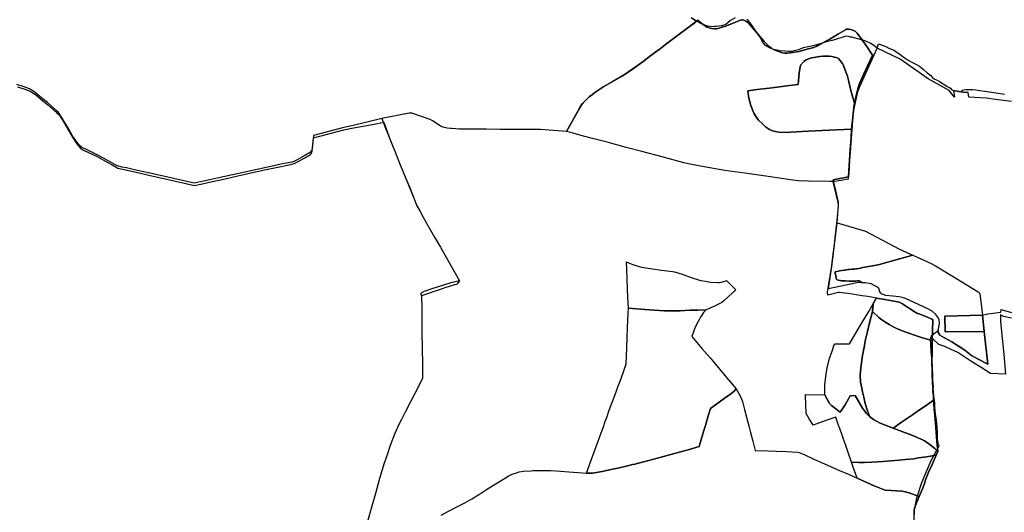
# Model space of a CAD drawing. Header units: metres. Extents: x 578835 to 593571, y 248557 to 255108.
# Tile 8 of 251: x 579613 to 579676, y 249183 to 249214. Entities that reach past the tile are written whole.
import ezdxf

# ---------------------------------------------------------------- set-up
doc = ezdxf.new("R2010")
doc.units = ezdxf.units.M
doc.layers.add('présentation - une seule planche', color=7, linetype='Continuous')

msp = doc.modelspace()

# ---------------------------------------------------------------- linework, layer by layer
at = {"layer": 'présentation - une seule planche'}
for points in [[(579656.152, 249214.416), (579656.502, 249214.191), (579655.951, 249213.77), (579655.384, 249213.344), (579655.045, 249213.091), (579654.703, 249212.83), (579654.178, 249212.434), (579653.604, 249211.995), (579653.111, 249211.626), (579652.73, 249211.342), (579651.897, 249210.773), (579651.125, 249210.322), (579650.604, 249210.022), (579650.038, 249209.652), (579649.872, 249209.531), (579649.68, 249209.377), (579649.432, 249209.148), (579649.175, 249208.863), (579648.223, 249207.17), (579646.571, 249207.299), (579645.107, 249207.301), (579644.029, 249207.308), (579642.428, 249207.316), (579641.674, 249207.319), (579641.184, 249207.332), (579640.627, 249207.391), (579640.389, 249207.446), (579640.206, 249207.512), (579639.695, 249207.853), (579639.549, 249207.928), (579638.377, 249208.331), (579638.218, 249208.341), (579636.472, 249207.993), (579634.579, 249207.521), (579634.067, 249207.421), (579632.124, 249206.912), (579632.04, 249206.061), (579632.002, 249205.944), (579631.939, 249205.848), (579631.578, 249205.648), (579631.059, 249205.356), (579630.885, 249205.269), (579630.747, 249205.231), (579630.062, 249205.093), (579629.795, 249205.036), (579629.117, 249204.89), (579628.248, 249204.696), (579626.494, 249204.311), (579624.946, 249203.967), (579624.544, 249203.885), (579622.87, 249204.268), (579621.633, 249204.545), (579620.823, 249204.724), (579620.223, 249204.854), (579619.96, 249204.912), (579619.643, 249204.98), (579619.291, 249205.189), (579618.779, 249205.475), (579618.326, 249205.717), (579617.865, 249205.944), (579617.372, 249206.17), (579617.248, 249206.285), (579617.13, 249206.426), (579616.977, 249206.626), (579616.822, 249206.854), (579616.555, 249207.324), (579616.141, 249208.018), (579615.907, 249208.373), (579615.741, 249208.537), (579615.199, 249209.005), (579614.873, 249209.276), (579614.398, 249209.664), (579614.196, 249209.808), (579614.068, 249209.882), (579613.725, 249210.009), (579613.255, 249210.16)], [(579667.695, 249212.03), (579667.342, 249212.565), (579667.026, 249213.017), (579666.713, 249213.431), (579666.618, 249213.517), (579666.454, 249213.602), (579666.304, 249213.653), (579666.195, 249213.674), (579666.109, 249213.676), (579666.041, 249213.665), (579665.973, 249213.638), (579665.542, 249213.38), (579664.973, 249213.036), (579664.417, 249212.737), (579664.149, 249212.59), (579663.966, 249212.516), (579663.544, 249212.394), (579663.24, 249212.31), (579663.028, 249212.262), (579662.456, 249212.172), (579662.243, 249212.154), (579662.099, 249212.154), (579661.978, 249212.17), (579661.839, 249212.206), (579661.663, 249212.275), (579661.44, 249212.365), (579661.287, 249212.453), (579661.119, 249212.582), (579660.812, 249212.884), (579660.569, 249213.172), (579660.124, 249213.703), (579659.855, 249214.025), (579659.772, 249214.107), (579659.686, 249214.17), (579659.564, 249214.227), (579659.451, 249214.261), (579659.377, 249214.268), (579659.3, 249214.255), (579658.972, 249214.124), (579658.401, 249213.883), (579658.14, 249213.801), (579657.85, 249213.712), (579657.752, 249213.691), (579657.661, 249213.691), (579657.453, 249213.716), (579657.309, 249213.752), (579657.18, 249213.801), (579657.019, 249213.905), (579656.565, 249214.238), (579656.43, 249214.129), (579655.951, 249213.77), (579655.384, 249213.344), (579655.045, 249213.091), (579654.703, 249212.83), (579654.536, 249212.699), (579654.178, 249212.434), (579653.969, 249212.273), (579653.604, 249211.995), (579653.111, 249211.626), (579652.73, 249211.342), (579652.408, 249211.11), (579651.897, 249210.773), (579651.721, 249210.67), (579651.125, 249210.322), (579650.604, 249210.022), (579650.28, 249209.814), (579650.038, 249209.652), (579649.872, 249209.531), (579649.68, 249209.377), (579649.432, 249209.148), (579649.254, 249208.96), (579649.175, 249208.863), (579649.047, 249208.645), (579648.73, 249208.077), (579648.223, 249207.17), (579646.571, 249207.299), (579645.107, 249207.301), (579644.029, 249207.308), (579643.141, 249207.312), (579642.428, 249207.316), (579641.674, 249207.319), (579641.398, 249207.323), (579641.184, 249207.332), (579640.85, 249207.363), (579640.627, 249207.391), (579640.389, 249207.446), (579640.267, 249207.486), (579640.206, 249207.512), (579639.932, 249207.694), (579639.695, 249207.853), (579639.549, 249207.928), (579638.996, 249208.124), (579638.377, 249208.331), (579638.218, 249208.341), (579637.676, 249208.238), (579636.472, 249207.993), (579636.716, 249207.374), (579636.943, 249206.819), (579637.12, 249206.382), (579637.346, 249205.822), (579637.613, 249205.167), (579637.865, 249204.55), (579638.014, 249204.175), (579638.274, 249203.538), (579638.526, 249202.896), (579638.689, 249202.493), (579638.917, 249202.083), (579639.14, 249201.685), (579639.328, 249201.345), (579639.58, 249200.902), (579639.834, 249200.465), (579640.202, 249199.821), (579640.508, 249199.293), (579641.42, 249197.686), (579641.243, 249197.47), (579640.552, 249197.252), (579640.181, 249197.129), (579639.002, 249196.724), (579639.013, 249195.891), (579639.023, 249195.187), (579639.029, 249194.323), (579639.046, 249193.425), (579639.064, 249192.371), (579639.076, 249191.486), (579638.851, 249191.05), (579638.305, 249189.993), (579637.961, 249189.339), (579637.72, 249188.872), (579637.492, 249188.422), (579637.382, 249188.161), (579637.284, 249187.939), (579637.019, 249187.218), (579636.809, 249186.618), (579636.626, 249186.082), (579636.339, 249185.112), (579636.074, 249184.171), (579635.834, 249183.348), (579635.571, 249182.383)], [(579658.968, 249214.401), (579658.667, 249214.231), (579658.361, 249213.979), (579658.1, 249213.896), (579657.775, 249213.841), (579657.673, 249213.837), (579657.557, 249213.827), (579657.398, 249213.846), (579657.228, 249213.861), (579656.866, 249213.992), (579656.502, 249214.191), (579656.248, 249214.354)], [(579676.535, 249209.073), (579675.528, 249209.215), (579674.959, 249209.293), (579673.828, 249209.357), (579673.784, 249209.643), (579673.515, 249209.653), (579673.416, 249209.666), (579672.857, 249209.779), (579672.91, 249209.356), (579672.57, 249209.776), (579671.231, 249210.513), (579669.45, 249211.775), (579667.987, 249212.473), (579667.987, 249212.473), (579667.987, 249212.473), (579667.987, 249212.473), (579667.871, 249212.582), (579667.583, 249212.768), (579667.171, 249212.949), (579666.586, 249213.112), (579666.469, 249213.143), (579666.401, 249213.157), (579666.306, 249213.176), (579666.166, 249213.199), (579666.009, 249213.228), (579665.217, 249212.978), (579664.762, 249212.868), (579664.28, 249212.726), (579663.933, 249212.62), (579663.297, 249212.489), (579662.994, 249212.364), (579662.994, 249212.364), (579662.55, 249212.266), (579662.354, 249212.261), (579662.137, 249212.274), (579661.804, 249212.306), (579661.631, 249212.347), (579661.406, 249212.391), (579661.153, 249212.484), (579660.886, 249212.638), (579660.886, 249212.638), (579660.886, 249212.638), (579660.886, 249212.638), (579660.886, 249212.638), (579660.886, 249212.638), (579660.886, 249212.638), (579660.886, 249212.638), (579660.886, 249212.638), (579660.733, 249212.814), (579660.541, 249213.172), (579660.316, 249213.494), (579659.973, 249213.998), (579659.8, 249214.211), (579659.698, 249214.283)], [(579676.548, 249195.312), (579676.037, 249195.417), (579675.837, 249195.52), (579675.838, 249195.066), (579676.053, 249192.987), (579676.166, 249191.755), (579675.208, 249191.797), (579674.621, 249192.178), (579673.945, 249192.582), (579673.131, 249193.133), (579672.702, 249193.323), (579672.295, 249193.496), (579671.916, 249193.626), (579671.535, 249193.993), (579671.478, 249194.218), (579671.885, 249194.53), (579671.955, 249194.968), (579671.935, 249195.226), (579671.862, 249195.368), (579671.727, 249195.53), (579671.49, 249195.742), (579671.228, 249195.909), (579669.792, 249196.559), (579669.583, 249196.618), (579669.387, 249196.664), (579668.982, 249196.706), (579668.552, 249196.75), (579668.369, 249196.804), (579668.298, 249196.838), (579668.232, 249196.893), (579668.151, 249197.03), (579668.135, 249197.088), (579668.095, 249197.202), (579668.061, 249197.253), (579667.804, 249197.383), (579667.605, 249197.483), (579667.383, 249197.537), (579667.24, 249197.548), (579667.013, 249197.561), (579666.797, 249197.57), (579664.892, 249197.163), (579665.131, 249198.737), (579665.44, 249201.356), (579665.528, 249202.498), (579665.513, 249202.665), (579665.205, 249203.991), (579666.174, 249204.172), (579666.486, 249208.443), (579666.766, 249209.701), (579666.893, 249210.034), (579667.987, 249212.473), (579668.083, 249212.735), (579668.378, 249212.632), (579668.422, 249212.622), (579668.547, 249212.578), (579668.745, 249212.472), (579669.078, 249212.331), (579669.214, 249212.237), (579669.431, 249212.079), (579669.62, 249211.939), (579669.771, 249211.832), (579669.957, 249211.709), (579670.158, 249211.603), (579670.422, 249211.474), (579670.54, 249211.405), (579670.689, 249211.32), (579670.817, 249211.22), (579670.943, 249211.105), (579671.179, 249210.894), (579671.256, 249210.841), (579671.321, 249210.796), (579671.417, 249210.721), (579671.477, 249210.651), (579671.519, 249210.599), (579671.617, 249210.529), (579671.802, 249210.443), (579671.967, 249210.341), (579672.135, 249210.246), (579672.202, 249210.197), (579672.361, 249210.085), (579672.452, 249210.037), (579672.548, 249209.992), (579672.66, 249209.932), (579672.752, 249209.828), (579672.857, 249209.779), (579673.416, 249209.666), (579673.402, 249209.793), (579673.515, 249209.818), (579673.667, 249209.841), (579673.772, 249209.844), (579673.876, 249209.842), (579673.929, 249209.841), (579674.066, 249209.831), (579674.271, 249209.809), (579674.53, 249209.773), (579674.852, 249209.725), (579675.431, 249209.652), (579676.097, 249209.543)], [(579670.347, 249182.81), (579670.352, 249183.112), (579670.361, 249183.219), (579670.403, 249183.34), (579670.492, 249183.578), (579670.659, 249183.978), (579670.883, 249184.463), (579670.977, 249184.741), (579671.077, 249185.021), (579671.199, 249185.348), (579671.291, 249185.56), (579671.487, 249185.999), (579671.745, 249186.595), (579671.851, 249186.839), (579671.798, 249187.473), (579671.75, 249188.08), (579671.681, 249188.883), (579671.628, 249189.57), (579671.583, 249190.093), (579671.575, 249190.351), (579671.545, 249190.88), (579671.521, 249191.253), (579671.497, 249191.702), (579671.484, 249192.265), (579671.47, 249192.518), (579671.487, 249193.161), (579671.494, 249193.878), (579671.508, 249194.483), (579671.531, 249195.206), (579671.481, 249195.24), (579671.192, 249195.37), (579670.92, 249195.476), (579670.658, 249195.573), (579670.568, 249195.609), (579670.461, 249195.666), (579670.376, 249195.719), (579670.149, 249195.863), (579669.763, 249196.121), (579669.61, 249196.22), (579669.528, 249196.263), (579669.387, 249196.326), (579669.293, 249196.355), (579669.184, 249196.374), (579668.83, 249196.44), (579668.488, 249196.5), (579667.954, 249196.585), (579667.739, 249196.62), (579667.403, 249196.677), (579667.051, 249196.734), (579666.666, 249196.797), (579666.42, 249196.838), (579666.16, 249196.882), (579665.922, 249196.903), (579665.772, 249196.921), (579665.588, 249196.937), (579665.531, 249196.941), (579665.443, 249196.926), (579665.271, 249196.884), (579664.938, 249196.781), (579664.856, 249196.769), (579664.842, 249196.961), (579664.99, 249197.864), (579665.086, 249198.479), (579665.182, 249199.2), (579665.277, 249199.981), (579665.351, 249200.593), (579665.438, 249201.316), (579665.514, 249202.169), (579665.54, 249202.544), (579665.537, 249202.677), (579665.368, 249203.414), (579665.226, 249203.997), (579665.204, 249204.107), (579666.163, 249204.297), (579666.242, 249205.376), (579666.284, 249205.996), (579666.336, 249206.777), (579666.372, 249207.328), (579666.442, 249208.064), (579666.503, 249208.718), (579666.547, 249208.964), (579666.722, 249209.709), (579666.796, 249209.969), (579666.881, 249210.222), (579667.157, 249210.827), (579667.386, 249211.34), (579667.695, 249212.03)], [(579613.295, 249210.008), (579613.764, 249209.857), (579614.106, 249209.731), (579614.233, 249209.657), (579614.436, 249209.513), (579614.91, 249209.126), (579615.235, 249208.856), (579615.776, 249208.388), (579615.942, 249208.225), (579616.175, 249207.871), (579616.588, 249207.178), (579616.855, 249206.709), (579617.01, 249206.482), (579617.163, 249206.282), (579617.281, 249206.142), (579617.404, 249206.027), (579617.896, 249205.801), (579618.357, 249205.574), (579618.809, 249205.333), (579619.32, 249205.047), (579619.672, 249204.84), (579619.988, 249204.772), (579620.849, 249204.584), (579621.658, 249204.405), (579622.893, 249204.129), (579624.563, 249203.748), (579624.965, 249203.829), (579625.6, 249203.97), (579626.509, 249204.173), (579627.313, 249204.352), (579628.26, 249204.557), (579629.128, 249204.752), (579630.07, 249204.955), (579630.754, 249205.092), (579630.891, 249205.13), (579630.989, 249205.173), (579631.065, 249205.217), (579631.583, 249205.508), (579631.944, 249205.709), (579632.007, 249205.804), (579632.044, 249205.921), (579632.128, 249206.77), (579634.067, 249207.279), (579634.578, 249207.378), (579636.22, 249207.689), (579636.597, 249207.754), (579636.943, 249206.819), (579637.12, 249206.382), (579637.346, 249205.822), (579637.613, 249205.167), (579637.865, 249204.55), (579638.014, 249204.175), (579638.526, 249202.896), (579638.689, 249202.493), (579638.917, 249202.083), (579639.14, 249201.685), (579639.328, 249201.345), (579639.58, 249200.902), (579639.834, 249200.465), (579640.202, 249199.821), (579640.508, 249199.293), (579641.42, 249197.686), (579640.871, 249197.549), (579639.603, 249197.154), (579639.179, 249196.993), (579638.946, 249196.88), (579639.002, 249196.724), (579639.013, 249195.891), (579639.023, 249195.187), (579639.029, 249194.323), (579639.046, 249193.425), (579639.064, 249192.371), (579639.076, 249191.486), (579638.851, 249191.05), (579638.305, 249189.993), (579637.961, 249189.339), (579637.72, 249188.872), (579637.492, 249188.422), (579637.382, 249188.161), (579637.284, 249187.939), (579637.019, 249187.218), (579636.809, 249186.618), (579636.626, 249186.082), (579636.339, 249185.112), (579636.074, 249184.171), (579635.834, 249183.348), (579635.571, 249182.383)], [(579670.342, 249182.48), (579670.357, 249182.968), (579670.512, 249183.885), (579670.555, 249184.013), (579670.838, 249184.861), (579671.427, 249186.259), (579671.936, 249187.193), (579671.87, 249187.338), (579671.839, 249187.606), (579671.831, 249188.068), (579671.784, 249188.63), (579671.751, 249188.943), (579671.703, 249189.236), (579671.656, 249189.656), (579671.671, 249189.915), (579671.624, 249190.219), (579671.536, 249190.62), (579671.587, 249190.959), (579671.541, 249191.376), (579671.535, 249191.853), (579671.475, 249192.345), (579671.468, 249192.769), (579671.441, 249193.214), (579671.414, 249193.635), (579671.395, 249193.995), (579671.478, 249194.218), (579671.885, 249194.53), (579671.907, 249194.35), (579671.984, 249194.231), (579672.273, 249194.061), (579672.74, 249193.807), (579673.578, 249193.283), (579673.989, 249192.926), (579674.426, 249192.703), (579675.043, 249192.39), (579674.81, 249194.456), (579674.692, 249195.494), (579675.044, 249195.583), (579675.872, 249195.694), (579675.889, 249195.866), (579676.533, 249195.673)]]:
    msp.add_lwpolyline(points, dxfattribs=at)
at = {"layer": 'présentation - une seule planche', "flags": 128}
for points in [[(579665.226, 249203.997), (579664.96, 249203.988), (579663.636, 249204.006), (579662.999, 249204.039), (579662.636, 249204.086), (579661.06, 249204.309), (579659.57, 249204.519), (579658.301, 249204.7), (579656.983, 249204.927), (579656.202, 249205.069), (579655.697, 249205.186), (579654.322, 249205.556), (579653.019, 249205.898), (579652.027, 249206.161), (579650.81, 249206.486), (579649.873, 249206.736), (579649.318, 249206.881), (579648.648, 249207.057), (579648.223, 249207.17), (579648.73, 249208.077), (579649.047, 249208.645), (579649.175, 249208.863), (579649.254, 249208.96), (579649.432, 249209.148), (579649.68, 249209.377), (579649.872, 249209.531), (579650.038, 249209.652), (579650.28, 249209.814), (579650.604, 249210.022), (579651.125, 249210.322), (579651.721, 249210.67), (579651.897, 249210.773), (579652.408, 249211.11), (579652.73, 249211.342), (579653.111, 249211.626), (579653.604, 249211.995), (579653.969, 249212.273), (579654.178, 249212.434), (579654.536, 249212.699), (579654.703, 249212.83), (579655.045, 249213.091), (579655.384, 249213.344), (579655.951, 249213.77), (579656.43, 249214.129), (579656.565, 249214.238), (579657.019, 249213.905), (579657.18, 249213.801), (579657.309, 249213.752), (579657.453, 249213.716), (579657.661, 249213.691), (579657.752, 249213.691), (579657.85, 249213.712), (579658.14, 249213.801), (579658.401, 249213.883), (579658.972, 249214.124), (579659.3, 249214.255), (579659.377, 249214.268), (579659.451, 249214.261), (579659.564, 249214.227), (579659.686, 249214.17), (579659.772, 249214.107), (579659.855, 249214.025), (579660.124, 249213.703), (579660.569, 249213.172), (579660.812, 249212.884), (579661.119, 249212.582), (579661.287, 249212.453), (579661.44, 249212.365), (579661.663, 249212.275), (579661.839, 249212.206), (579661.978, 249212.17), (579662.099, 249212.154), (579662.243, 249212.154), (579662.456, 249212.172), (579663.028, 249212.262), (579663.24, 249212.31), (579663.544, 249212.394), (579663.966, 249212.516), (579664.149, 249212.59), (579664.417, 249212.737), (579664.973, 249213.036), (579665.542, 249213.38), (579665.973, 249213.638), (579666.041, 249213.665), (579666.109, 249213.676), (579666.195, 249213.674), (579666.304, 249213.653), (579666.454, 249213.602), (579666.618, 249213.517), (579666.713, 249213.431), (579667.026, 249213.017), (579667.342, 249212.565), (579667.695, 249212.03), (579667.386, 249211.34), (579667.157, 249210.827), (579666.881, 249210.222), (579666.796, 249209.969), (579666.722, 249209.709), (579666.547, 249208.964), (579666.365, 249209.633), (579666.329, 249209.778), (579666.254, 249210.072), (579666.217, 249210.223), (579666.14, 249210.511), (579666.104, 249210.679), (579666.005, 249210.958), (579665.834, 249211.404), (579665.788, 249211.492), (579665.54, 249211.803), (579665.451, 249211.854), (579665.1, 249211.932), (579664.942, 249211.951), (579664.532, 249211.951), (579664.346, 249211.937), (579663.959, 249211.876), (579663.808, 249211.844), (579663.479, 249211.717), (579663.336, 249211.611), (579663.145, 249211.407), (579663.09, 249211.275), (579663.042, 249210.876), (579662.959, 249210.163), (579662.41, 249210.095), (579661.314, 249209.957), (579660.362, 249209.838), (579659.759, 249209.761), (579659.83, 249209.293), (579659.964, 249208.814), (579660.148, 249208.339), (579660.299, 249208.1), (579660.429, 249207.917), (579660.71, 249207.641), (579660.882, 249207.466), (579661.147, 249207.288), (579661.338, 249207.212), (579661.631, 249207.146), (579661.874, 249207.115), (579662.475, 249207.127), (579663.605, 249207.193), (579664.945, 249207.262), (579666.372, 249207.328), (579666.336, 249206.777), (579666.284, 249205.996), (579666.242, 249205.376), (579666.203, 249204.837), (579666.163, 249204.297), (579665.204, 249204.107)], [(579666.372, 249207.328), (579664.945, 249207.262), (579663.605, 249207.193), (579662.475, 249207.127), (579661.874, 249207.115), (579661.631, 249207.146), (579661.338, 249207.212), (579661.147, 249207.288), (579660.882, 249207.466), (579660.71, 249207.641), (579660.429, 249207.917), (579660.299, 249208.1), (579660.148, 249208.339), (579659.964, 249208.814), (579659.83, 249209.293), (579659.759, 249209.761), (579660.362, 249209.838), (579661.314, 249209.957), (579662.41, 249210.095), (579662.959, 249210.163), (579663.042, 249210.876), (579663.09, 249211.275), (579663.145, 249211.407), (579663.336, 249211.611), (579663.479, 249211.717), (579663.808, 249211.844), (579663.959, 249211.876), (579664.346, 249211.937), (579664.532, 249211.951), (579664.942, 249211.951), (579665.1, 249211.932), (579665.451, 249211.854), (579665.54, 249211.803), (579665.788, 249211.492), (579665.834, 249211.404), (579666.005, 249210.958), (579666.104, 249210.679), (579666.14, 249210.511), (579666.217, 249210.223), (579666.254, 249210.072), (579666.329, 249209.778), (579666.365, 249209.633), (579666.547, 249208.964), (579666.503, 249208.718), (579666.442, 249208.064)], [(579652.168, 249195.936), (579652.136, 249196.643), (579652.116, 249197.179), (579652.092, 249197.758), (579652.063, 249198.392), (579652.048, 249198.889), (579652.287, 249198.778), (579652.507, 249198.694), (579652.705, 249198.636), (579652.992, 249198.553), (579653.153, 249198.517), (579653.547, 249198.455), (579653.702, 249198.432), (579654.28, 249198.357), (579654.798, 249198.296), (579654.966, 249198.268), (579655.104, 249198.241), (579655.587, 249198.101), (579656.163, 249197.891), (579656.69, 249197.732), (579656.8, 249197.707), (579657.069, 249197.648), (579657.38, 249197.596), (579657.841, 249197.567), (579657.932, 249197.571), (579658.074, 249197.592), (579658.311, 249197.659), (579658.413, 249197.694), (579659.001, 249197.114), (579658.267, 249196.429), (579658.11, 249196.312), (579657.938, 249196.213), (579657.639, 249196.059), (579657.226, 249195.888), (579657.112, 249195.826), (579656.589, 249195.809), (579656.065, 249195.806), (579655.458, 249195.782), (579654.81, 249195.77), (579654.469, 249195.774), (579653.816, 249195.809), (579653.219, 249195.847)], [(579649.496, 249185.459), (579649.788, 249186.272), (579650.084, 249187.08), (579650.235, 249187.48), (579650.432, 249188.028), (579650.574, 249188.41), (579650.691, 249188.739), (579650.806, 249189.052), (579650.931, 249189.39), (579651.076, 249189.788), (579651.194, 249190.107), (579651.387, 249190.631), (579651.496, 249190.933), (579651.633, 249191.304), (579651.767, 249191.665), (579651.853, 249191.896), (579651.965, 249192.203), (579652.03, 249192.397), (579652.048, 249192.916), (579652.07, 249193.441), (579652.092, 249194.057), (579652.116, 249194.696), (579652.154, 249195.652), (579652.168, 249195.936), (579653.219, 249195.847), (579653.816, 249195.809), (579654.469, 249195.774), (579654.81, 249195.77), (579655.458, 249195.782), (579656.065, 249195.806), (579656.589, 249195.809), (579657.112, 249195.826), (579656.94, 249195.662), (579656.789, 249195.435), (579656.604, 249195.1), (579656.467, 249194.816), (579656.348, 249194.566), (579656.199, 249194.132), (579656.408, 249193.878), (579656.844, 249193.376), (579657.002, 249193.192), (579657.359, 249192.781), (579657.793, 249192.276), (579658.205, 249191.797), (579658.546, 249191.396), (579659.029, 249190.82), (579658.873, 249190.651), (579658.675, 249190.498), (579658.262, 249190.2), (579657.392, 249189.567), (579657.249, 249189.103), (579657.067, 249188.486), (579656.97, 249188.162), (579656.8, 249187.597), (579656.662, 249187.143), (579655.965, 249186.942), (579655.488, 249186.81), (579654.86, 249186.643), (579654.404, 249186.518), (579653.777, 249186.345), (579653.291, 249186.216), (579652.72, 249186.068), (579652.59, 249186.037), (579652.426, 249186.001), (579652.19, 249185.939), (579651.492, 249185.777), (579651.154, 249185.703), (579650.496, 249185.571), (579649.882, 249185.456), (579649.558, 249185.445)], [(579664.667, 249190.442), (579664.658, 249190.931), (579664.667, 249191.094), (579664.701, 249191.41), (579664.757, 249191.778), (579664.841, 249192.266), (579664.871, 249192.397), (579664.972, 249192.761), (579665.1, 249193.136), (579665.286, 249193.666), (579666.231, 249193.676), (579666.718, 249194.497), (579667, 249194.965), (579667.458, 249195.737), (579667.741, 249196.216), (579667.699, 249195.732), (579667.538, 249195.096), (579667.449, 249194.734), (579667.387, 249194.464), (579667.262, 249193.94), (579667.163, 249193.462), (579667.07, 249192.932), (579666.98, 249192.318), (579666.936, 249191.945), (579666.922, 249191.68), (579666.928, 249191.249), (579667.014, 249190.847), (579667.057, 249190.622), (579667.161, 249190.21), (579667.219, 249189.977), (579667.326, 249189.607), (579667.514, 249189.047), (579667.314, 249189.24), (579667.187, 249189.407), (579667.07, 249189.584), (579666.838, 249189.981), (579666.601, 249190.389), (579666.282, 249190.372), (579665.961, 249189.793), (579665.638, 249189.329), (579665.094, 249189.761), (579664.972, 249189.888)], [(579667.699, 249195.732), (579668.11, 249195.352), (579668.284, 249195.208), (579668.583, 249195.006), (579668.75, 249194.907), (579669.095, 249194.723), (579669.281, 249194.63), (579669.655, 249194.488), (579669.892, 249194.404), (579670.506, 249194.186), (579670.814, 249194.08), (579671.091, 249193.997), (579671.494, 249193.878), (579671.487, 249193.161), (579671.47, 249192.518), (579671.484, 249192.265), (579671.497, 249191.702), (579671.521, 249191.253), (579671.545, 249190.88), (579671.575, 249190.351), (579671.583, 249190.093), (579671.112, 249189.766), (579670.691, 249189.477), (579670.238, 249189.164), (579669.551, 249188.693), (579669.019, 249188.318), (579668.181, 249188.638), (579667.947, 249188.753), (579667.759, 249188.863), (579667.514, 249189.047), (579667.326, 249189.607), (579667.219, 249189.977), (579667.161, 249190.21), (579667.057, 249190.622), (579667.014, 249190.847), (579666.928, 249191.249), (579666.922, 249191.68), (579666.936, 249191.945), (579666.98, 249192.318), (579667.07, 249192.932), (579667.163, 249193.462), (579667.262, 249193.94), (579667.387, 249194.464), (579667.449, 249194.734), (579667.538, 249195.096)], [(579671.851, 249186.839), (579671.656, 249187.022), (579671.259, 249187.347), (579671.004, 249187.517), (579670.832, 249187.602), (579670.191, 249187.877), (579669.792, 249188.028), (579669.019, 249188.318), (579669.551, 249188.693), (579670.238, 249189.164), (579670.691, 249189.477), (579671.112, 249189.766), (579671.583, 249190.093), (579671.628, 249189.57), (579671.681, 249188.883), (579671.729, 249188.333), (579671.75, 249188.08), (579671.798, 249187.473)]]:
    msp.add_lwpolyline(points, close=True, dxfattribs=at)
at = {"layer": 'présentation - une seule planche'}
for points in [[(579669.421, 249199.689), (579670.263, 249199.308), (579668.745, 249198.89), (579668.059, 249198.704), (579667.691, 249198.626), (579667.092, 249198.519), (579666.856, 249198.467), (579666.678, 249198.439), (579666.634, 249198.434), (579666.538, 249198.427), (579666.393, 249198.418), (579666.204, 249198.401), (579666.157, 249198.396), (579665.943, 249198.367), (579665.889, 249198.36), (579665.741, 249198.339), (579665.599, 249198.309), (579665.563, 249198.301), (579665.398, 249198.267), (579665.361, 249198.262), (579665.328, 249198.252), (579665.318, 249198.24), (579665.313, 249198.213), (579665.316, 249198.186), (579665.331, 249198.131), (579665.337, 249198.103), (579665.358, 249197.996), (579665.363, 249197.969), (579665.38, 249197.873), (579665.386, 249197.85), (579665.415, 249197.778), (579665.428, 249197.767), (579665.471, 249197.745), (579665.516, 249197.727), (579665.609, 249197.701), (579665.656, 249197.692), (579665.721, 249197.683), (579665.852, 249197.674), (579665.984, 249197.669), (579666.216, 249197.661), (579666.274, 249197.66), (579666.483, 249197.66), (579666.535, 249197.661), (579666.631, 249197.667), (579666.727, 249197.673), (579666.775, 249197.673), (579666.833, 249197.669), (579666.889, 249197.658), (579666.916, 249197.649), (579666.961, 249197.629), (579666.997, 249197.6), (579667.006, 249197.58), (579667.003, 249197.564), (579667.001, 249197.562), (579666.797, 249197.57), (579664.892, 249197.163), (579665.131, 249198.737), (579665.44, 249201.356), (579667.256, 249200.83)], [(579672.73, 249198.012), (579674.416, 249196.984), (579674.536, 249196.88), (579674.692, 249195.494), (579672.3, 249195.428), (579672.327, 249194.437), (579674.81, 249194.456), (579675.043, 249192.39), (579674.426, 249192.703), (579673.989, 249192.926), (579673.578, 249193.283), (579672.74, 249193.807), (579672.273, 249194.061), (579671.984, 249194.231), (579671.907, 249194.35), (579671.885, 249194.53), (579671.955, 249194.968), (579671.935, 249195.226), (579671.862, 249195.368), (579671.727, 249195.53), (579671.49, 249195.742), (579671.228, 249195.909), (579669.792, 249196.559), (579669.583, 249196.618), (579669.387, 249196.664), (579668.982, 249196.706), (579668.552, 249196.75), (579668.369, 249196.804), (579668.298, 249196.838), (579668.232, 249196.893), (579668.151, 249197.03), (579668.135, 249197.088), (579668.095, 249197.202), (579668.061, 249197.253), (579667.804, 249197.383), (579667.605, 249197.483), (579667.383, 249197.537), (579667.24, 249197.548), (579667.013, 249197.561), (579667.003, 249197.562), (579667.006, 249197.58), (579666.997, 249197.6), (579666.961, 249197.629), (579666.916, 249197.649), (579666.889, 249197.658), (579666.833, 249197.669), (579666.775, 249197.673), (579666.727, 249197.673), (579666.631, 249197.667), (579666.535, 249197.661), (579666.483, 249197.66), (579666.274, 249197.66), (579666.216, 249197.661), (579665.984, 249197.669), (579665.852, 249197.674), (579665.721, 249197.683), (579665.656, 249197.692), (579665.609, 249197.701), (579665.516, 249197.727), (579665.471, 249197.745), (579665.428, 249197.767), (579665.415, 249197.778), (579665.386, 249197.85), (579665.38, 249197.873), (579665.363, 249197.969), (579665.358, 249197.996), (579665.337, 249198.103), (579665.331, 249198.131), (579665.316, 249198.186), (579665.313, 249198.213), (579665.318, 249198.24), (579665.328, 249198.252), (579665.361, 249198.262), (579665.398, 249198.267), (579665.563, 249198.301), (579665.599, 249198.309), (579665.741, 249198.339), (579665.889, 249198.36), (579665.943, 249198.367), (579666.157, 249198.396), (579666.204, 249198.401), (579666.393, 249198.418), (579666.538, 249198.427), (579666.634, 249198.434), (579666.678, 249198.439), (579666.856, 249198.467), (579667.092, 249198.519), (579667.691, 249198.626), (579668.059, 249198.704), (579668.745, 249198.89), (579670.263, 249199.308), (579671.433, 249198.779), (579671.713, 249198.636)], [(579667.699, 249195.732), (579667.741, 249196.216), (579667.954, 249196.585), (579668.488, 249196.5), (579668.83, 249196.44), (579669.184, 249196.374), (579669.293, 249196.355), (579669.387, 249196.326), (579669.528, 249196.263), (579669.61, 249196.22), (579669.763, 249196.121), (579670.149, 249195.863), (579670.376, 249195.719), (579670.391, 249195.709), (579670.461, 249195.666), (579670.568, 249195.609), (579670.658, 249195.573), (579670.92, 249195.476), (579671.192, 249195.37), (579671.481, 249195.24), (579671.531, 249195.206), (579671.508, 249194.483), (579671.494, 249193.878), (579671.091, 249193.997), (579670.814, 249194.08), (579670.506, 249194.186), (579669.892, 249194.404), (579669.655, 249194.488), (579669.281, 249194.63), (579669.095, 249194.723), (579668.75, 249194.907), (579668.583, 249195.006), (579668.284, 249195.208), (579668.11, 249195.352)], [(579674.692, 249195.494), (579674.81, 249194.456), (579672.327, 249194.437), (579672.3, 249195.428)], [(579671.745, 249186.595), (579671.139, 249186.5), (579670.625, 249186.419), (579670.33, 249186.374), (579669.802, 249186.321), (579669.395, 249186.28), (579668.872, 249186.231), (579668.351, 249186.19), (579667.658, 249186.146), (579667.19, 249186.128), (579666.827, 249186.137), (579666.363, 249186.147), (579666.19, 249186.648), (579665.993, 249187.204), (579665.87, 249187.551), (579665.761, 249187.87), (579665.613, 249188.287), (579665.521, 249188.555), (579665.355, 249189.023), (579664.79, 249188.818), (579664.156, 249188.587), (579663.927, 249188.506), (579663.655, 249188.959), (579663.48, 249189.251), (579663.455, 249189.821), (579663.431, 249190.369), (579663.425, 249190.451), (579664.667, 249190.442), (579664.972, 249189.888), (579665.094, 249189.761), (579665.638, 249189.329), (579665.961, 249189.793), (579666.282, 249190.372), (579666.601, 249190.389), (579666.838, 249189.981), (579667.07, 249189.584), (579667.187, 249189.407), (579667.314, 249189.24), (579667.514, 249189.047), (579667.759, 249188.863), (579667.947, 249188.753), (579668.181, 249188.638), (579669.019, 249188.318), (579669.792, 249188.028), (579670.191, 249187.877), (579670.832, 249187.602), (579671.004, 249187.517), (579671.259, 249187.347), (579671.656, 249187.022), (579671.851, 249186.839)], [(579671.745, 249186.595), (579671.487, 249185.999), (579671.291, 249185.56), (579671.199, 249185.348), (579671.077, 249185.021), (579670.977, 249184.741), (579670.883, 249184.463), (579670.659, 249183.978), (579670.026, 249184.2), (579669.696, 249184.295), (579669.562, 249184.319), (579668.895, 249184.356), (579668.503, 249184.384), (579668.327, 249184.43), (579667.802, 249184.66), (579666.716, 249185.139), (579666.469, 249185.838), (579666.363, 249186.147), (579666.827, 249186.137), (579667.19, 249186.128), (579667.658, 249186.146), (579668.351, 249186.19), (579668.872, 249186.231), (579669.395, 249186.28), (579669.802, 249186.321), (579670.33, 249186.374), (579670.625, 249186.419), (579671.139, 249186.5)]]:
    msp.add_lwpolyline(points, close=True, dxfattribs=at)
at = {"layer": 'présentation - une seule planche', "flags": 128}
msp.add_lwpolyline([(579640.245, 249182.794), (579640.757, 249183.063), (579640.968, 249183.173), (579641.246, 249183.312), (579641.767, 249183.574), (579642.196, 249183.819), (579642.688, 249184.128), (579643.144, 249184.42), (579643.591, 249184.695), (579644.008, 249184.952), (579644.509, 249185.264), (579644.777, 249185.391), (579644.987, 249185.462), (579645.211, 249185.532), (579645.497, 249185.582), (579645.977, 249185.612), (579646.085, 249185.617), (579646.728, 249185.624), (579647.225, 249185.629), (579647.836, 249185.585), (579648.379, 249185.545), (579648.972, 249185.499), (579649.496, 249185.459), (579649.558, 249185.445), (579649.882, 249185.456), (579650.496, 249185.571), (579651.154, 249185.703), (579651.492, 249185.777), (579652.19, 249185.939), (579652.426, 249186.001), (579652.59, 249186.037), (579652.72, 249186.068), (579653.291, 249186.216), (579653.777, 249186.345), (579654.404, 249186.518), (579654.86, 249186.643), (579655.488, 249186.81), (579655.965, 249186.942), (579656.662, 249187.143), (579656.8, 249187.597), (579656.97, 249188.162), (579657.067, 249188.486), (579657.249, 249189.103), (579657.392, 249189.567), (579658.262, 249190.2), (579658.675, 249190.498), (579658.873, 249190.651), (579659.029, 249190.82), (579659.269, 249190.368), (579659.416, 249190.006), (579659.555, 249189.507), (579659.684, 249189.019), (579659.85, 249188.372), (579659.935, 249188.029), (579660.081, 249187.494), (579660.233, 249186.894), (579661.037, 249186.869), (579661.595, 249186.852), (579662.232, 249186.826), (579662.919, 249186.799), (579663.04, 249186.769), (579663.353, 249186.633), (579663.972, 249186.35), (579664.462, 249186.129), (579665.065, 249185.86), (579665.593, 249185.628), (579666.205, 249185.361), (579666.716, 249185.139), (579667.802, 249184.66), (579668.327, 249184.43), (579668.503, 249184.384), (579668.895, 249184.356), (579669.562, 249184.319), (579669.696, 249184.295), (579670.026, 249184.2), (579670.659, 249183.978), (579670.492, 249183.578), (579670.403, 249183.34), (579670.361, 249183.219), (579670.352, 249183.112), (579670.347, 249182.81)], dxfattribs=at)

doc.saveas('drawing.dxf')
